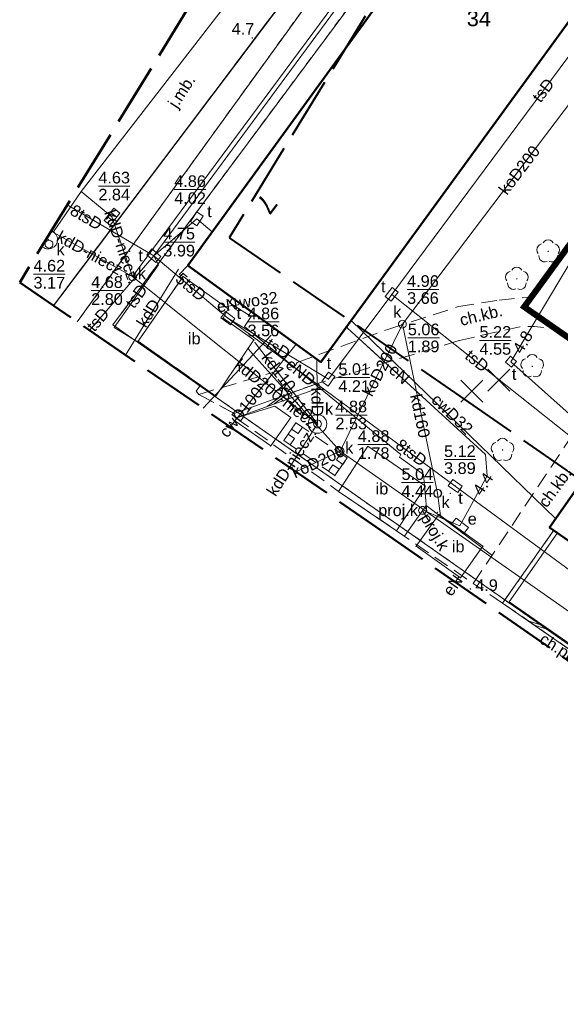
# Model space of a CAD drawing. Extents: x 5477758 to 5478338, y 5918296 to 5918502.
# Tile 22 of 138: x 5477859 to 5477894, y 5918302 to 5918365. Entities that reach past the tile are written whole.
import ezdxf
from ezdxf.enums import TextEntityAlignment as Align

# ---------------------------------------------------------------- set-up
doc = ezdxf.new("R2010")
doc.units = 0
doc.header["$PDSIZE"] = 0.75
for name, pattern in [('budynki akt$0$DASHED', [19.05, 12.7, -6.35]), ('PRZER1-1', [2, 1, -1]), ('PRZER2-1', [3, 2, -1]), ('PRZER3-1', [4, 3, -1]), ('PRZER4-1', [5, 4, -1])]:
    doc.linetypes.add(name, pattern=pattern)
doc.layers.get('0').update_dxf_attribs({"linetype": 'CONTINUOUS', "lineweight": 13})
for name, color, linetype, lineweight in [('A_GRANICA OPRACOWANIA', 7, 'CONTINUOUS', 0), ('GEPADR_O', 236, 'CONTINUOUS', 18), ('GEPPGD', 7, 'CONTINUOUS', 18), ('GESBZO', 7, 'CONTINUOUS', 50), ('GESBZO_O', 7, 'CONTINUOUS', 50), ('GESDZI', 7, 'CONTINUOUS', 18), ('GESUZY', 96, 'PRZER1-1', 18), ('GOSRBG', 7, 'CONTINUOUS', 18), ('GSLINN', 7, 'CONTINUOUS', 18), ('GSLKRW', 7, 'CONTINUOUS', 25), ('GSPPRB', 7, 'CONTINUOUS', 20), ('GSPRDL', 96, 'CONTINUOUS', 18), ('GSPWPN', 7, 'CONTINUOUS', 13), ('GSPWPN_O', 7, 'CONTINUOUS', 13), ('GSSBWI', 7, 'PRZER2-1', 18), ('GSSDSO', 7, 'CONTINUOUS', 18), ('GSSIIN', 7, 'CONTINUOUS', 18), ('GSSIIN_O', 7, 'CONTINUOUS', 18), ('GSSKOA', 7, 'PRZER3-1', 18), ('GSSKOA_O', 7, 'PRZER3-1', 18), ('GSSKOD', 7, 'PRZER2-1', 18), ('GSSKOD_O', 7, 'PRZER2-1', 18), ('GULCPR', 212, 'CONTINUOUS', 18), ('GULCPR_O', 212, 'CONTINUOUS', 18), ('GULEPR', 1, 'CONTINUOUS', 18), ('GULEPR_O', 1, 'CONTINUOUS', 18), ('GULKPR', 36, 'CONTINUOUS', 18), ('GULKPR_O', 36, 'CONTINUOUS', 18), ('GULLOB', 7, 'CONTINUOUS', 35), ('GULTPR', 30, 'CONTINUOUS', 18), ('GULTPR_O', 30, 'CONTINUOUS', 18), ('GULWPR', 5, 'CONTINUOUS', 18), ('GULWPR_O', 5, 'CONTINUOUS', 18), ('GUPESE', 1, 'CONTINUOUS', 18), ('GUPESE_O', 1, 'CONTINUOUS', 18), ('GUPIKP', 7, 'CONTINUOUS', 18), ('GUPIWZ', 7, 'CONTINUOUS', 18), ('GUPIWZ_O', 7, 'CONTINUOUS', 18), ('GUPKKS', 36, 'CONTINUOUS', 18), ('GUPKSD', 36, 'CONTINUOUS', 18), ('GUPKSD_O', 36, 'CONTINUOUS', 18), ('GUPPRZ', 7, 'CONTINUOUS', 18), ('GUPPRZ_O', 7, 'CONTINUOUS', 18), ('GUSIKP', 7, 'CONTINUOUS', 18), ('GUSKSD', 36, 'CONTINUOUS', 18), ('zakres', 150, 'PRZER4-1', 50), ('ZZ_brak-drzewa', 4, 'CONTINUOUS', 30)]:
    doc.layers.add(name, color=color, linetype=linetype, lineweight=lineweight)
doc.layers.add('kołnierz', color=11, linetype='CONTINUOUS', lineweight=70, plot=False)
doc.styles.add('GEO-INFO', font='arial.ttf')

# ---------------------------------------------------------------- blocks, each defined once
blk = doc.blocks.new('POINT')
at = {"color": 0}
blk.add_point((0, 0), dxfattribs=at)
blk = doc.blocks.new('EPPGN')
blk.add_hatch(color=0).paths.add_polyline_path([(0, -0.09), (0.027812, -0.085595), (0.052901, -0.072812), (0.072812, -0.052901), (0.085595, -0.027812), (0.09, 0), (0.085595, 0.027812), (0.072812, 0.052901), (0.052901, 0.072812), (0.027812, 0.085595), (0, 0.09), (-0.027812, 0.085595), (-0.052901, 0.072812), (-0.072812, 0.052901), (-0.085595, 0.027812), (-0.09, 0), (-0.085595, -0.027812), (-0.072812, -0.052901), (-0.052901, -0.072812), (-0.027812, -0.085595)])
blk = doc.blocks.new('OKRAG_PELNY')
at = {"color": 0}
blk.add_lwpolyline([(0, 0.5), (0.12941, 0.482963), (0.25, 0.433013), (0.353553, 0.353553), (0.433013, 0.25), (0.482963, 0.12941), (0.5, 0), (0.482963, -0.12941), (0.433013, -0.25), (0.353553, -0.353553), (0.25, -0.433013), (0.12941, -0.482963), (0, -0.5), (-0.12941, -0.482963), (-0.25, -0.433013), (-0.353553, -0.353553), (-0.433013, -0.25), (-0.482963, -0.12941), (-0.5, 0), (-0.482963, 0.12941), (-0.433013, 0.25), (-0.353553, 0.353553), (-0.25, 0.433013), (-0.12941, 0.482963)], close=True, dxfattribs=at)
blk = doc.blocks.new('BUIB10')
at = {"color": 0}
blk.add_lwpolyline([(0, 0), (0.703058, 0.711133), (-0.008075, 1.414191), (-0.711133, 0.703058)], close=True, dxfattribs=at)
blk = doc.blocks.new('ODTN_2')
at = {"color": 0}
for points in [[(-1.5, -0.5), (0.5, 0.5)], [(-0.5, -0.5), (1.5, 0.5)]]:
    blk.add_lwpolyline(points, dxfattribs=at)
blk = doc.blocks.new('KOLO')
blk.add_hatch(color=0).paths.add_polyline_path([(-0.5, 0), (-0.482963, -0.12941), (-0.433013, -0.25), (-0.353553, -0.353553), (-0.25, -0.433013), (-0.12941, -0.482963), (0, -0.5), (0.12941, -0.482963), (0.25, -0.433013), (0.353553, -0.353553), (0.433013, -0.25), (0.482963, -0.12941), (0.5, 0), (0.482963, 0.12941), (0.433013, 0.25), (0.353553, 0.353553), (0.25, 0.433013), (0.12941, 0.482963), (0, 0.5), (-0.12941, 0.482963), (-0.25, 0.433013), (-0.353553, 0.353553), (-0.433013, 0.25), (-0.482963, 0.12941)])
blk = doc.blocks.new('PROSTOKAT1_5-1_PELNY')
at = {"color": 0}
blk.add_lwpolyline([(0.75, -0.5), (-0.75, -0.5), (-0.75, 0.5), (0.75, 0.5)], close=True, dxfattribs=at)
blk = doc.blocks.new('SPDLP')
blk.add_hatch(color=0).paths.add_polyline_path([(0, -0.09), (0.027812, -0.085595), (0.052901, -0.072812), (0.072812, -0.052901), (0.085595, -0.027812), (0.09, 0), (0.085595, 0.027812), (0.072812, 0.052901), (0.052901, 0.072812), (0.027812, 0.085595), (0, 0.09), (-0.027812, 0.085595), (-0.052901, 0.072812), (-0.072812, 0.052901), (-0.085595, 0.027812), (-0.09, 0), (-0.085595, -0.027812), (-0.072812, -0.052901), (-0.052901, -0.072812), (-0.027812, -0.085595)])
at = {"color": 0}
for points in [[(-0.648554, 1.126667), (-0.481106, 1.325358), (-0.255912, 1.454989), (0, 1.5), (0.255912, 1.454989), (0.481106, 1.325358), (0.648554, 1.126667)], [(-1.271938, -0.268652), (-1.40916, -0.048001), (-1.462858, 0.20623), (-1.426585, 0.463525), (-1.304695, 0.693003), (-1.11182, 0.867117), (-0.871109, 0.964971)], [(0.871109, 0.964971), (1.11182, 0.867117), (1.304695, 0.693003), (1.426585, 0.463525), (1.462858, 0.20623), (1.40916, -0.048001), (1.271938, -0.268652)], [(-0.137547, -1.292703), (-0.389802, -1.355024), (-0.648184, -1.327532), (-0.881678, -1.213525), (-1.062258, -1.026689), (-1.168249, -0.78945), (-1.186929, -0.530282)], [(1.186929, -0.530282), (1.168249, -0.78945), (1.062258, -1.026689), (0.881678, -1.213525), (0.648184, -1.327532), (0.389802, -1.355024), (0.137547, -1.292703)]]:
    blk.add_lwpolyline(points, dxfattribs=at)
blk = doc.blocks.new('KWADRAT_NIEPRZEZR')
at = {"color": 0}
blk.add_lwpolyline([(-0.5, -0.5), (0.5, -0.5), (0.5, 0.5), (-0.5, 0.5)], close=True, dxfattribs=at)
blk = doc.blocks.new('SUUS05')
at = {"color": 0}
blk.add_lwpolyline([(0.5, -0.25), (-0.5, -0.25), (-0.5, 0.25), (0.5, 0.25)], close=True, dxfattribs=at)
for points in [[(-0.175, -0.25), (-0.175, 0.25)], [(0.175, -0.25), (0.175, 0.25)]]:
    blk.add_lwpolyline(points, dxfattribs=at)
blk = doc.blocks.new('SZAFA1')
at = {"color": 0}
blk.add_lwpolyline([(-1, -0.5), (-1, 0.5), (1, 0.5), (1, -0.5)], close=True, dxfattribs=at)
blk = doc.blocks.new('brak-drzewa')
at = {"layer": 'ZZ_brak-drzewa'}
for p, q in [((-0.707, 0.707), (0.707, -0.707)), ((0.707, 0.707), (-0.707, -0.707))]:
    blk.add_line(p, q, dxfattribs=at)

msp = doc.modelspace()

# ---------------------------------------------------------------- linework, layer by layer
at = {"layer": 'A_GRANICA OPRACOWANIA', "color": 1, "linetype": 'budynki akt$0$DASHED', "ltscale": 0.1, "const_width": 0.4}
msp.add_lwpolyline([(5477902.984, 5918361.774), (5477916.9, 5918352.076), (5477917.564, 5918351.614), (5477920.33, 5918349.686), (5477925.008, 5918346.426), (5477927.636, 5918344.595), (5477927.224, 5918344.001), (5477929.613, 5918342.342), (5477930.353, 5918341.828), (5477931.84, 5918340.796), (5477932.36, 5918340.435), (5477932.052, 5918338.73), (5477931.779, 5918337.302), (5477931.203, 5918334.286), (5477930.468, 5918330.081), (5477929.362, 5918324.071), (5477927.904, 5918321.69), (5477892.005, 5918346.724), (5477902.984, 5918361.774)], dxfattribs=at)
at = {"layer": 'GESBZO', "color": 7, "linetype": 'Continuous', "lineweight": 50}
msp.add_lwpolyline([(5477870.317, 5918349.4), (5477899.19, 5918389.146), (5477907.843, 5918382.921), (5477878.9, 5918343.165)], close=True, dxfattribs=at)
for points in [[(5477893.633, 5918332.514), (5477899.789, 5918341.268), (5477935.862, 5918316.151)], [(5477930.083, 5918307.137), (5477893.633, 5918332.514)]]:
    msp.add_lwpolyline(points, dxfattribs=at)
at = {"layer": 'GESDZI', "color": 7, "linetype": 'Continuous', "lineweight": 18}
for points in [[(5477927.041, 5918302.392), (5477865.49, 5918345.57), (5477899.13, 5918390.84), (5477901.96, 5918388.82), (5477916.33, 5918408.95), (5477922.92, 5918418.17), (5477913.96, 5918422.85), (5477897.73, 5918431.34), (5477895.359, 5918432.58)], [(5477972.897, 5918373.915), (5477916.33, 5918408.95), (5477901.96, 5918388.82), (5477899.13, 5918390.84), (5477865.49, 5918345.57), (5477927.041, 5918302.392)], [(5477885.27, 5918390.282), (5477892.38, 5918386.11), (5477863.192, 5918345.758)], [(5477863.192, 5918345.758), (5477892.38, 5918386.11)]]:
    msp.add_lwpolyline(points, dxfattribs=at)
at = {"layer": 'GESUZY', "color": 96, "linetype": 'PRZER1-1', "lineweight": 18, "ltscale": 0.5}
for points in [[(5477927.041, 5918302.392), (5477865.49, 5918345.57), (5477899.13, 5918390.84), (5477901.96, 5918388.82), (5477916.33, 5918408.95), (5477972.897, 5918373.915)], [(5477972.897, 5918373.915), (5477916.33, 5918408.95), (5477901.96, 5918388.82), (5477899.13, 5918390.84), (5477865.49, 5918345.57), (5477927.041, 5918302.392)], [(5477885.27, 5918390.282), (5477892.38, 5918386.11), (5477863.192, 5918345.758)], [(5477863.192, 5918345.758), (5477892.38, 5918386.11), (5477885.27, 5918390.282)]]:
    msp.add_lwpolyline(points, dxfattribs=at)
at = {"layer": 'GOSRBG', "color": 7, "linetype": 'Continuous', "lineweight": 18}
msp.add_lwpolyline([(5477871.318, 5918340.188), (5477875.69, 5918344.904)], dxfattribs=at)
at = {"layer": 'GSLINN', "color": 7, "linetype": 'Continuous', "lineweight": 18}
msp.add_lwpolyline([(5477884.288, 5918331.943), (5477885.69, 5918333.925), (5477889.906, 5918330.737)], dxfattribs=at)
at = {"layer": 'GSLKRW', "color": 7, "linetype": 'Continuous', "lineweight": 25}
msp.add_lwpolyline([(5477916.923, 5918411.582, 0.17002), (5477912.469, 5918412.502, 0.138117), (5477909.644, 5918410.498), (5477899.436, 5918396.65), (5477887.751, 5918381.183), (5477876.648, 5918366.683), (5477867.96, 5918355.16), (5477862.12, 5918347.42), (5477861.665, 5918346.805)], format="xyb", dxfattribs=at)
at = {"layer": 'GSPPRB', "color": 7, "linetype": 'Continuous', "lineweight": 20}
for p in [(5477867.96, 5918355.16), (5477863.448, 5918354.169), (5477871.887, 5918351.562), (5477870.317, 5918349.4), (5477870.01, 5918348.68), (5477862.12, 5918347.42), (5477872.74, 5918346.74), (5477872.74, 5918346.74), (5477873.191, 5918347.312), (5477873.57, 5918346.86), (5477873.57, 5918346.86), (5477872.92, 5918346.6), (5477872.59, 5918346), (5477872.71, 5918345.92), (5477880.854, 5918345.849), (5477880.599, 5918345.378), (5477867.11, 5918344.52), (5477874.58, 5918344.6), (5477874.66, 5918344.41), (5477877.296, 5918344.33), (5477874.35, 5918343.86), (5477878.9, 5918343.165), (5477872.13, 5918340.98), (5477875.93, 5918340.32), (5477873.35, 5918339.39), (5477873.48, 5918339.58), (5477876.96, 5918339.6), (5477877.29, 5918339.25), (5477876.51, 5918338.11), (5477875.67, 5918337.76), (5477880.59, 5918336.99), (5477889.503, 5918337.201), (5477879.8, 5918335.85), (5477887.25, 5918334.71), (5477886.4, 5918333.48), (5477885.87, 5918332.9), (5477886.49, 5918333.34), (5477894.028, 5918333.076), (5477893.633, 5918332.514), (5477885.03, 5918331.3), (5477889.34, 5918331.3), (5477887.81, 5918329.34), (5477887.89, 5918329.27)]:
    msp.add_point(p, dxfattribs=at)
at = {"layer": 'GSSBWI', "color": 7, "linetype": 'PRZER2-1', "lineweight": 18, "ltscale": 0.5}
msp.add_lwpolyline([(5477880.59, 5918336.99), (5477879.8, 5918335.85), (5477876.51, 5918338.11), (5477877.29, 5918339.25)], close=True, dxfattribs=at)
at = {"layer": 'GSSDSO', "color": 7, "linetype": 'Continuous', "lineweight": 18}
msp.add_lwpolyline([(5477873.415, 5918339.581), (5477878.849, 5918341.532), (5477878.747, 5918341.814), (5477873.313, 5918339.863)], close=True, dxfattribs=at)
for points in [[(5477893.905, 5918332.325), (5477890.614, 5918327.638), (5477915.986, 5918310.045), (5477926.989, 5918302.31)], [(5477927.151, 5918302.563), (5477916.158, 5918310.291), (5477891.033, 5918327.713), (5477894.15, 5918332.153), (5477893.905, 5918332.325)]]:
    msp.add_lwpolyline(points, dxfattribs=at)
at = {"layer": 'GSSIIN', "color": 7, "linetype": 'Continuous', "lineweight": 18}
for points in [[(5477870.01, 5918348.68), (5477872.92, 5918346.6), (5477872.59, 5918346), (5477874.58, 5918344.6), (5477872.13, 5918340.98), (5477867.11, 5918344.52)], [(5477875.93, 5918340.32), (5477876.96, 5918339.6), (5477875.67, 5918337.76), (5477873.35, 5918339.39), (5477873.48, 5918339.58)], [(5477881.929, 5918337.743), (5477885.632, 5918335.167), (5477883.77, 5918332.299), (5477880.039, 5918334.837)], [(5477887.89, 5918329.27), (5477889.34, 5918331.3), (5477886.49, 5918333.34), (5477885.03, 5918331.3)]]:
    msp.add_lwpolyline(points, close=True, dxfattribs=at)
at = {"layer": 'GSSKOA', "color": 7, "linetype": 'PRZER3-1', "lineweight": 18, "ltscale": 0.5}
msp.add_lwpolyline([(5477916.923, 5918411.582, 0.17002), (5477912.469, 5918412.502, 0.138117), (5477909.644, 5918410.498), (5477899.436, 5918396.65), (5477887.751, 5918381.183), (5477876.648, 5918366.683), (5477867.96, 5918355.16), (5477862.12, 5918347.42), (5477861.665, 5918346.805)], format="xyb", dxfattribs=at)
at = {"layer": 'GSSKOD', "color": 7, "linetype": 'PRZER2-1', "lineweight": 18, "ltscale": 0.5}
for points in [[(5477865.954, 5918352.503), (5477876.648, 5918366.683), (5477887.751, 5918381.183), (5477899.436, 5918396.65), (5477909.644, 5918410.498)], [(5477899.19, 5918389.146), (5477870.317, 5918349.4)], [(5477861.665, 5918346.805), (5477862.12, 5918347.42), (5477865.954, 5918352.503)], [(5477877.367, 5918343.138), (5477883.282, 5918345.295), (5477887.771, 5918346.742), (5477890.389, 5918347.155), (5477892.318, 5918347.351), (5477895.358, 5918351.387), (5477900.686, 5918348.087)], [(5477870.317, 5918349.4), (5477869.771, 5918348.801), (5477870.01, 5918348.68), (5477867.11, 5918344.52), (5477871.128, 5918341.686), (5477870.859, 5918341.3), (5477871.031, 5918341.085), (5477873.313, 5918339.863), (5477873.415, 5918339.581), (5477880.039, 5918334.837), (5477883.77, 5918332.299), (5477888.72, 5918328.897)], [(5477935.861, 5918316.15), (5477899.789, 5918341.268), (5477893.633, 5918332.514), (5477893.905, 5918332.325), (5477890.614, 5918327.638), (5477888.72, 5918328.897), (5477897.292, 5918341.743)], [(5477890.614, 5918327.638), (5477915.986, 5918310.045), (5477926.989, 5918302.31)]]:
    msp.add_lwpolyline(points, dxfattribs=at)
msp.add_lwpolyline([(5477896.259, 5918344.15, 0.285123), (5477896.259, 5918344.15), (5477894.684, 5918345.013, 0.114605), (5477891.726, 5918345.443), (5477887.801, 5918344.556), (5477878.747, 5918341.814), (5477873.313, 5918339.863), (5477871.031, 5918341.085), (5477877.244, 5918342.922), (5477877.367, 5918343.138)], format="xyb", dxfattribs=at)
at = {"layer": 'GULCPR', "color": 212, "linetype": 'Continuous', "lineweight": 18}
for points in [[(5477880.854, 5918345.849), (5477894.028, 5918333.076)], [(5477873.052, 5918339), (5477877.296, 5918344.33)]]:
    msp.add_lwpolyline(points, dxfattribs=at)
at = {"layer": 'GULEPR', "color": 1, "linetype": 'Continuous', "lineweight": 18}
for points in [[(5477872.74, 5918346.74), (5477873.57, 5918346.86)], [(5477873.191, 5918347.312), (5477873.013, 5918346.985), (5477874.399, 5918346.109), (5477873.965, 5918345.468), (5477884.053, 5918337.22), (5477883.975, 5918337.044), (5477885.52, 5918335.915), (5477885.726, 5918333.507), (5477887.854, 5918332.608)], [(5477887.854, 5918332.608), (5477889.607, 5918335.841), (5477889.503, 5918337.201), (5477880.599, 5918345.378)], [(5477887.81, 5918329.34), (5477887.564, 5918328.993)]]:
    msp.add_lwpolyline(points, dxfattribs=at)
at = {"layer": 'GULKPR', "color": 36, "linetype": 'Continuous', "lineweight": 18}
for points in [[(5477915.758, 5918414.847), (5477904.421, 5918399.536), (5477906.967, 5918402.974), (5477866.761, 5918348.672)], [(5477861.663, 5918351.553), (5477863.448, 5918354.169), (5477882.682, 5918378.986)], [(5477899.231, 5918365.503), (5477884.15, 5918345.61)], [(5477865.431, 5918352.53), (5477863.448, 5918354.169)], [(5477865.431, 5918352.53), (5477866.761, 5918348.672)], [(5477861.508, 5918351.598), (5477866.761, 5918348.672)], [(5477869.724, 5918349.145), (5477866.313, 5918343.62)], [(5477866.761, 5918348.672), (5477871.19, 5918345.136), (5477877.76, 5918339.891), (5477878.68, 5918339.18)], [(5477884.15, 5918345.61), (5477880.14, 5918337.42)], [(5477886.41, 5918334.71), (5477884.15, 5918345.61)], [(5477878.68, 5918339.18), (5477874.66, 5918344.41)], [(5477880.14, 5918337.42), (5477874.35, 5918343.86), (5477874.204, 5918344.044)], [(5477878.628, 5918343.362), (5477878.68, 5918339.18)], [(5477878.68, 5918339.18), (5477876.877, 5918336.377)], [(5477880.14, 5918337.42), (5477877.287, 5918336.096)], [(5477911.614, 5918315.37), (5477880.14, 5918337.42)], [(5477886.61, 5918333.25), (5477886.41, 5918334.71)]]:
    msp.add_lwpolyline(points, dxfattribs=at)
at = {"layer": 'GULKPR', "color": 36, "linetype": 'PRZER3-1', "lineweight": 18, "ltscale": 0.5}
msp.add_lwpolyline([(5477885.45, 5918333.61), (5477885.87, 5918332.9)], dxfattribs=at)
at = {"layer": 'GULLOB', "color": 7, "linetype": 'Continuous', "lineweight": 35}
msp.add_lwpolyline([(5477880.599, 5918345.378), (5477882.809, 5918343.349)], dxfattribs=at)
at = {"layer": 'GULTPR', "color": 30, "linetype": 'Continuous', "lineweight": 18}
for points in [[(5477868.129, 5918350.025), (5477898.547, 5918391.286)], [(5477902.995, 5918373.828), (5477883.461, 5918347.533)], [(5477904.55, 5918365.6), (5477904.421, 5918365.385), (5477891.28, 5918343.408), (5477891.15, 5918343.19), (5477897.286, 5918337.71)], [(5477868.129, 5918350.025), (5477862.55, 5918353.294)], [(5477868.129, 5918350.025), (5477870.903, 5918352.396)], [(5477870.903, 5918352.396), (5477871.887, 5918351.562)], [(5477863.993, 5918345.21), (5477868.129, 5918350.025)], [(5477868.129, 5918350.025), (5477868.44, 5918349.429), (5477865.579, 5918345.401), (5477867.518, 5918344.203)], [(5477868.129, 5918350.025), (5477872.906, 5918346.001)], [(5477879.383, 5918342.069), (5477883.461, 5918347.533)], [(5477883.461, 5918347.533), (5477895.826, 5918337.713), (5477896.814, 5918337.039)], [(5477872.906, 5918346.001), (5477887.561, 5918335.178)], [(5477872.906, 5918346.001), (5477879.383, 5918342.069)], [(5477887.561, 5918335.178), (5477928.691, 5918304.966)]]:
    msp.add_lwpolyline(points, dxfattribs=at)
at = {"layer": 'GULWPR', "color": 5, "linetype": 'Continuous', "lineweight": 18}
msp.add_lwpolyline([(5477873.57, 5918346.86), (5477872.74, 5918346.74)], dxfattribs=at)
at = {"layer": 'GUPPRZ_O', "color": 36, "linetype": 'Continuous', "lineweight": 9, "flags": 128}
for points in [[(5477864.555, 5918354.509), (5477866.593, 5918354.509)], [(5477860.374, 5918348.83), (5477862.412, 5918348.83)], [(5477864.092, 5918347.775), (5477866.131, 5918347.775)], [(5477884.502, 5918344.724), (5477886.54, 5918344.724)], [(5477879.835, 5918339.755), (5477881.873, 5918339.755)], [(5477881.279, 5918337.85), (5477883.317, 5918337.85)], [(5477884.095, 5918335.399), (5477886.134, 5918335.399)]]:
    msp.add_lwpolyline(points, dxfattribs=at)
at = {"layer": 'GUPPRZ_O', "color": 30, "linetype": 'Continuous', "lineweight": 9, "flags": 128}
for points in [[(5477869.446, 5918354.279), (5477871.485, 5918354.279)], [(5477868.744, 5918350.898), (5477870.782, 5918350.898)], [(5477884.456, 5918347.84), (5477886.495, 5918347.84)], [(5477874.171, 5918345.754), (5477876.21, 5918345.754)], [(5477889.122, 5918344.565), (5477891.16, 5918344.565)], [(5477880.025, 5918342.167), (5477882.063, 5918342.167)], [(5477886.837, 5918336.879), (5477888.875, 5918336.879)]]:
    msp.add_lwpolyline(points, dxfattribs=at)
at = {"layer": 'GUSIKP', "color": 36, "linetype": 'Continuous', "lineweight": 18}
for points in [[(5477861.925, 5918351.057, 0.318466), (5477861.524, 5918351.624)], [(5477860.91, 5918350.624, 0.660496), (5477861.925, 5918351.057)]]:
    msp.add_lwpolyline(points, format="xyb", dxfattribs=at)
at = {"layer": 'GUSKSD', "color": 36, "linetype": 'Continuous', "lineweight": 18}
msp.add_lwpolyline([(5477878.68, 5918338.58, -1), (5477878.68, 5918339.78, -1)], format="xyb", close=True, dxfattribs=at)
at = {"layer": 'kołnierz', "linetype": 'PRZER4-1', "lineweight": 50}
msp.add_lwpolyline([(5477977.309, 5918380.798), (5477954.837, 5918395.479), (5477993.178, 5918463.057), (5477934.574, 5918496.308), (5477890.354, 5918424.446), (5477901.969, 5918417.467), (5477859.483, 5918348.301), (5477882.168, 5918332.75), (5477926.647, 5918301.778)], close=True, dxfattribs=at)
at = {"layer": 'zakres', "linetype": 'PRZER4-1', "lineweight": 40}
msp.add_lwpolyline([(5477963.54, 5918377.848), (5477941.504, 5918392.244), (5477979.546, 5918459.295), (5477938.033, 5918482.848), (5477904.167, 5918427.813), (5477915.775, 5918420.837), (5477872.982, 5918351.171), (5477887.852, 5918340.978), (5477923.836, 5918315.921)], close=True, dxfattribs=at)

# ---------------------------------------------------------------- block references
at = {"layer": 'GEPPGD', "color": 7, "lineweight": 18, "xscale": 0.5, "yscale": 0.5}
msp.add_blockref('EPPGN', (5477865.49, 5918345.57), dxfattribs=at)
at = {"layer": 'GSPRDL', "color": 96, "lineweight": 18, "xscale": 0.5, "yscale": 0.5}
for p in [(5477893.549, 5918350.298), (5477891.53, 5918348.53), (5477892.521, 5918342.897), (5477890.61, 5918337.504)]:
    msp.add_blockref('SPDLP', p, dxfattribs=at)
at = {"layer": 'GSPWPN', "color": 7, "lineweight": 13, "xscale": 0.09, "yscale": 0.09}
for p in [(5477874.475, 5918364.061), (5477888.526, 5918328.552)]:
    msp.add_blockref('KOLO', p, dxfattribs=at)
at = {"layer": 'GSSBWI', "color": 7, "lineweight": 18, "xscale": 0.5, "yscale": 0.5}
for p, rotation in [((5477877.29, 5918339.25), 190.6072104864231), ((5477876.51, 5918338.11), 280.5666556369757), ((5477880.59, 5918336.99), 100.4367427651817), ((5477879.8, 5918335.85), 10.39618791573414)]:
    msp.add_blockref('BUIB10', p, dxfattribs=dict(at, rotation=rotation))
at = {"layer": 'GSSDSO', "color": 7, "lineweight": 18, "xscale": 0.5}
for p, yscale, rotation in [((5477876.081, 5918340.697), 0.300000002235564, 199.75264361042), ((5477892.959, 5918326.194), 0.299999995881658, 145.2624963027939)]:
    msp.add_blockref('ODTN_2', p, dxfattribs=dict(at, yscale=yscale, rotation=rotation))
at = {"layer": 'GUPESE', "color": 1, "lineweight": 18, "xscale": 0.5, "yscale": 0.5, "rotation": 322.1379972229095}
msp.add_blockref('SZAFA1', (5477887.854, 5918332.608), dxfattribs=at)
at = {"layer": 'GUPIKP', "color": 30, "lineweight": 18, "xscale": 0.5, "yscale": 0.5}
for p in [(5477870.903, 5918352.396), (5477868.129, 5918350.025), (5477883.461, 5918347.533), (5477872.906, 5918346.001), (5477891.15, 5918343.19), (5477879.383, 5918342.069), (5477887.561, 5918335.178)]:
    msp.add_blockref('POINT', p, dxfattribs=at)
at = {"layer": 'GUPIWZ', "color": 7, "lineweight": 18, "xscale": 0.5, "yscale": 0.5}
for name, p, rotation in [('PROSTOKAT1_5-1_PELNY', (5477870.903, 5918352.396), 56.06781076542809), ('PROSTOKAT1_5-1_PELNY', (5477868.129, 5918350.025), 319.6791837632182), ('PROSTOKAT1_5-1_PELNY', (5477883.461, 5918347.533), 232.6359189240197), ('PROSTOKAT1_5-1_PELNY', (5477872.906, 5918346.001), 323.9275341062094), ('KWADRAT_NIEPRZEZR', (5477891.15, 5918343.19), 318.9265788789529), ('PROSTOKAT1_5-1_PELNY', (5477879.383, 5918342.069), 234.2375846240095), ('PROSTOKAT1_5-1_PELNY', (5477887.561, 5918335.178), 324.2751634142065)]:
    msp.add_blockref(name, p, dxfattribs=dict(at, rotation=rotation))
for p in [(5477861.374, 5918350.767), (5477866.761, 5918348.672), (5477884.15, 5918345.61), (5477878.68, 5918339.18), (5477880.14, 5918337.42), (5477886.44, 5918334.71)]:
    msp.add_blockref('OKRAG_PELNY', p, dxfattribs=at)
at = {"layer": 'GUPKKS', "color": 36, "lineweight": 18, "rotation": 232.080993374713}
msp.add_blockref('SUUS05', (5477865.431, 5918352.53), dxfattribs=at)
at = {"layer": 'GUPKSD', "color": 36, "lineweight": 18, "xscale": 0.5, "yscale": 0.5}
for name, p in [('POINT', (5477866.761, 5918348.672)), ('POINT', (5477884.15, 5918345.61)), ('POINT', (5477880.14, 5918337.42)), ('OKRAG_PELNY', (5477886.41, 5918334.71)), ('OKRAG_PELNY', (5477885.45, 5918333.61))]:
    msp.add_blockref(name, p, dxfattribs=at)
at = {"layer": 'GUPPRZ', "color": 36, "lineweight": 18}
for p in [(5477865.431, 5918352.53), (5477861.325, 5918351.057), (5477866.761, 5918348.672), (5477884.116, 5918345.606), (5477878.68, 5918339.18), (5477880.14, 5918337.42), (5477886.41, 5918334.71)]:
    msp.add_blockref('POINT', p, dxfattribs=at)
at = {"layer": 'GUPPRZ', "color": 30, "lineweight": 18}
for p in [(5477870.903, 5918352.396), (5477868.129, 5918350.025), (5477883.461, 5918347.533), (5477872.906, 5918346.001), (5477891.15, 5918343.19), (5477891.28, 5918343.408), (5477879.383, 5918342.069), (5477887.561, 5918335.178)]:
    msp.add_blockref('POINT', p, dxfattribs=at)
at = {"layer": 'GUPPRZ', "color": 1, "lineweight": 18}
msp.add_blockref('POINT', (5477889.607, 5918335.841), dxfattribs=at)
at = {"layer": 'ZZ_brak-drzewa'}
for p in [(5477890.363, 5918342.009), (5477888.626, 5918341.296)]:
    msp.add_blockref('brak-drzewa', p, dxfattribs=at)

# ---------------------------------------------------------------- texts
at = {"layer": 'GEPADR_O', "color": 236, "linetype": 'Continuous', "lineweight": 0, "style": 'GEO-INFO'}
msp.add_text('7', height=1.25, rotation=233.26195, dxfattribs=at).set_placement((5477875.183, 5918354.113))
at = {"layer": 'GESBZO_O', "color": 1, "linetype": 'Continuous', "lineweight": 0, "style": 'GEO-INFO'}
msp.add_text('34', height=1, dxfattribs=at).set_placement((5477889.08, 5918365.813), align=Align.TOP_CENTER)
at = {"layer": 'GSPWPN_O', "color": 7, "linetype": 'Continuous', "lineweight": 0, "style": 'GEO-INFO'}
for s, p in [('4.7', (5477873.149, 5918364.275)), ('4.9', (5477888.848, 5918328.413))]:
    msp.add_text(s, height=0.75, dxfattribs=at).set_placement(p)
at = {"layer": 'GSSIIN_O', "color": 7, "linetype": 'Continuous', "lineweight": 0, "style": 'GEO-INFO'}
for p in [(5477870.736, 5918344.7), (5477882.835, 5918335.024), (5477887.748, 5918331.299)]:
    msp.add_text('ib', height=0.75, dxfattribs=at).set_placement(p, align=Align.MIDDLE)
at = {"layer": 'GSSKOA_O', "color": 7, "linetype": 'Continuous', "lineweight": 0, "style": 'GEO-INFO'}
msp.add_text('j.mb.', height=0.75, rotation=57.10507, dxfattribs=at).set_placement((5477869.999, 5918360.57), align=Align.MIDDLE)
at = {"layer": 'GSSKOD_O', "color": 7, "linetype": 'Continuous', "lineweight": 0, "style": 'GEO-INFO'}
for rotation, p in [(13.62701, (5477889.218, 5918346.202)), (54.02761, (5477893.966, 5918335.089))]:
    msp.add_text('ch.kb.', height=0.75, rotation=rotation, dxfattribs=at).set_placement(p, align=Align.MIDDLE)
msp.add_text('ch.pb.', height=0.75, rotation=327.72435, dxfattribs=at).set_placement((5477894.327, 5918324.674), align=Align.MIDDLE_CENTER)
at = {"layer": 'GULCPR_O', "color": 212, "linetype": 'Continuous', "lineweight": 0, "style": 'GEO-INFO'}
msp.add_text('cwD100', height=0.75, rotation=51.47451, dxfattribs=at).set_placement((5477873.745, 5918339.949), align=Align.MIDDLE_CENTER)
msp.add_text('cwD32', height=0.75, rotation=315.88496, dxfattribs=at).set_placement((5477887.365, 5918339.818), align=Align.MIDDLE)
at = {"layer": 'GULEPR_O', "color": 1, "linetype": 'Continuous', "lineweight": 0, "style": 'GEO-INFO'}
for s, rotation, p in [('eN', 8.22673, (5477872.864, 5918346.833)), ('eND', 320.72831, (5477877.598, 5918342.507)), ('eN', 317.44021, (5477883.957, 5918342.393))]:
    msp.add_text(s, height=0.75, rotation=rotation, dxfattribs=at).set_placement(p, align=Align.MIDDLE)
msp.add_text('eN', height=0.75, rotation=54.66159, dxfattribs=at).set_placement((5477887.394, 5918328.778), align=Align.MIDDLE_CENTER)
at = {"layer": 'GULKPR_O', "color": 36, "linetype": 'Continuous', "lineweight": 0, "style": 'GEO-INFO'}
for s, rotation, p in [('koD200', 52.77741, (5477891.673, 5918355.554)), ('kdD-niecz.', 289.02317, (5477866.096, 5918350.601)), ('koD200', 62.30448, (5477882.683, 5918342.665)), ('kd110', 307.5474, (5477876.2, 5918342.549)), ('kdD200-niecz.', 321.40045, (5477876.123, 5918341.071)), ('kdD', 270.71385, (5477878.682, 5918340.598)), ('kd160', 281.7137, (5477885.316, 5918339.703)), ('proj.k', 300.6064, (5477886.169, 5918332.182))]:
    msp.add_text(s, height=0.75, rotation=rotation, dxfattribs=at).set_placement(p, align=Align.MIDDLE)
for s, rotation, p in [('kdD-niecz.', 330.8804, (5477864.135, 5918350.135)), ('kdD', 58.30679, (5477867.772, 5918346.323)), ('ks110', 311.95771, (5477877.245, 5918340.64)), ('kdD-niecz.', 57.2491, (5477877, 5918336.74)), ('koD200', 24.89656, (5477878.714, 5918336.758))]:
    msp.add_text(s, height=0.75, rotation=rotation, dxfattribs=at).set_placement(p, align=Align.MIDDLE_CENTER)
at = {"layer": 'GULTPR_O', "color": 30, "linetype": 'Continuous', "lineweight": 0, "style": 'GEO-INFO'}
for s, rotation, p in [('tsD', 53.39194, (5477893.228, 5918360.68)), ('5tsD', 319.89288, (5477870.518, 5918348.013)), ('tsD', 54.60829, (5477867.009, 5918347.415)), ('tsD', 328.73958, (5477876.145, 5918344.035)), ('tsD', 321.54278, (5477888.959, 5918343.243)), ('8tsD', 323.55115, (5477884.733, 5918337.334))]:
    msp.add_text(s, height=0.75, rotation=rotation, dxfattribs=at).set_placement(p, align=Align.MIDDLE)
for s, rotation, p in [('8tsD', 329.62945, (5477863.775, 5918352.505)), ('tsD', 49.34202, (5477864.522, 5918345.909))]:
    msp.add_text(s, height=0.75, rotation=rotation, dxfattribs=at).set_placement(p, align=Align.MIDDLE_CENTER)
at = {"layer": 'GULWPR_O', "color": 5, "linetype": 'Continuous', "lineweight": 0, "style": 'GEO-INFO'}
msp.add_text('wo32', height=0.75, rotation=8.22673, dxfattribs=at).set_placement((5477874.876, 5918347.173), align=Align.MIDDLE)
at = {"layer": 'GUPESE_O', "color": 1, "linetype": 'Continuous', "lineweight": 0, "style": 'GEO-INFO'}
msp.add_text('e', height=0.75, dxfattribs=at).set_placement((5477888.947, 5918332.689), align=Align.RIGHT)
at = {"layer": 'GUPIWZ_O', "color": 7, "linetype": 'Continuous', "lineweight": 0, "style": 'GEO-INFO'}
for s, p in [('t', (5477871.862, 5918352.509)), ('k', (5477862.383, 5918350.048)), ('t', (5477867.42, 5918349.657)), ('k', (5477867.62, 5918348.51)), ('t', (5477883.065, 5918347.661)), ('k', (5477884.086, 5918346.031)), ('t', (5477873.751, 5918345.952)), ('t', (5477879.563, 5918342.72)), ('t', (5477891.498, 5918342.02)), ('k', (5477879.689, 5918339.774)), ('k', (5477880.989, 5918337.265)), ('t', (5477888.043, 5918334.039)), ('k', (5477887.202, 5918333.764))]:
    msp.add_text(s, height=0.75, dxfattribs=at).set_placement(p, align=Align.RIGHT)
at = {"layer": 'GUPKSD_O', "color": 36, "linetype": 'Continuous', "lineweight": 0, "style": 'GEO-INFO'}
msp.add_text('proj.k', height=0.75, dxfattribs=at).set_placement((5477885.155, 5918333.243), align=Align.RIGHT)
at = {"layer": 'GUPPRZ_O', "color": 36, "linetype": 'Continuous', "lineweight": 0, "style": 'GEO-INFO'}
for s, p in [('4.63', (5477864.555, 5918354.681)), ('2.84', (5477864.555, 5918353.586)), ('4.62', (5477860.374, 5918349.003)), ('3.17', (5477860.374, 5918347.908)), ('4.68', (5477864.092, 5918347.948)), ('2.80', (5477864.092, 5918346.853)), ('5.06', (5477884.502, 5918344.896)), ('1.89', (5477884.502, 5918343.801)), ('4.88', (5477879.835, 5918339.928)), ('2.53', (5477879.835, 5918338.833)), ('4.88', (5477881.279, 5918338.022)), ('1.78', (5477881.279, 5918336.927)), ('5.04', (5477884.095, 5918335.572)), ('4.44', (5477884.095, 5918334.477))]:
    msp.add_text(s, height=0.75, dxfattribs=at).set_placement(p)
at = {"layer": 'GUPPRZ_O', "color": 30, "linetype": 'Continuous', "lineweight": 0, "style": 'GEO-INFO'}
for s, p in [('4.86', (5477869.446, 5918354.452)), ('4.02', (5477869.446, 5918353.357)), ('4.75', (5477868.744, 5918351.071)), ('3.99', (5477868.744, 5918349.976)), ('4.96', (5477884.456, 5918348.013)), ('3.66', (5477884.456, 5918346.918)), ('4.86', (5477874.171, 5918345.926)), ('3.56', (5477874.171, 5918344.831)), ('5.22', (5477889.122, 5918344.737)), ('4.55', (5477889.122, 5918343.642)), ('5.01', (5477880.025, 5918342.34)), ('4.21', (5477880.025, 5918341.245)), ('5.12', (5477886.837, 5918337.052)), ('3.89', (5477886.837, 5918335.957))]:
    msp.add_text(s, height=0.75, dxfattribs=at).set_placement(p)
msp.add_text('4.8', height=0.75, rotation=58.96253, dxfattribs=at).set_placement((5477891.529, 5918343.838), align=Align.MIDDLE_LEFT)
at = {"layer": 'GUPPRZ_O', "color": 1, "linetype": 'Continuous', "lineweight": 0, "style": 'GEO-INFO'}
msp.add_text('4.4', height=0.75, rotation=56.11275, dxfattribs=at).set_placement((5477889.748, 5918335.921), align=Align.MIDDLE_RIGHT)

doc.saveas('drawing.dxf')
